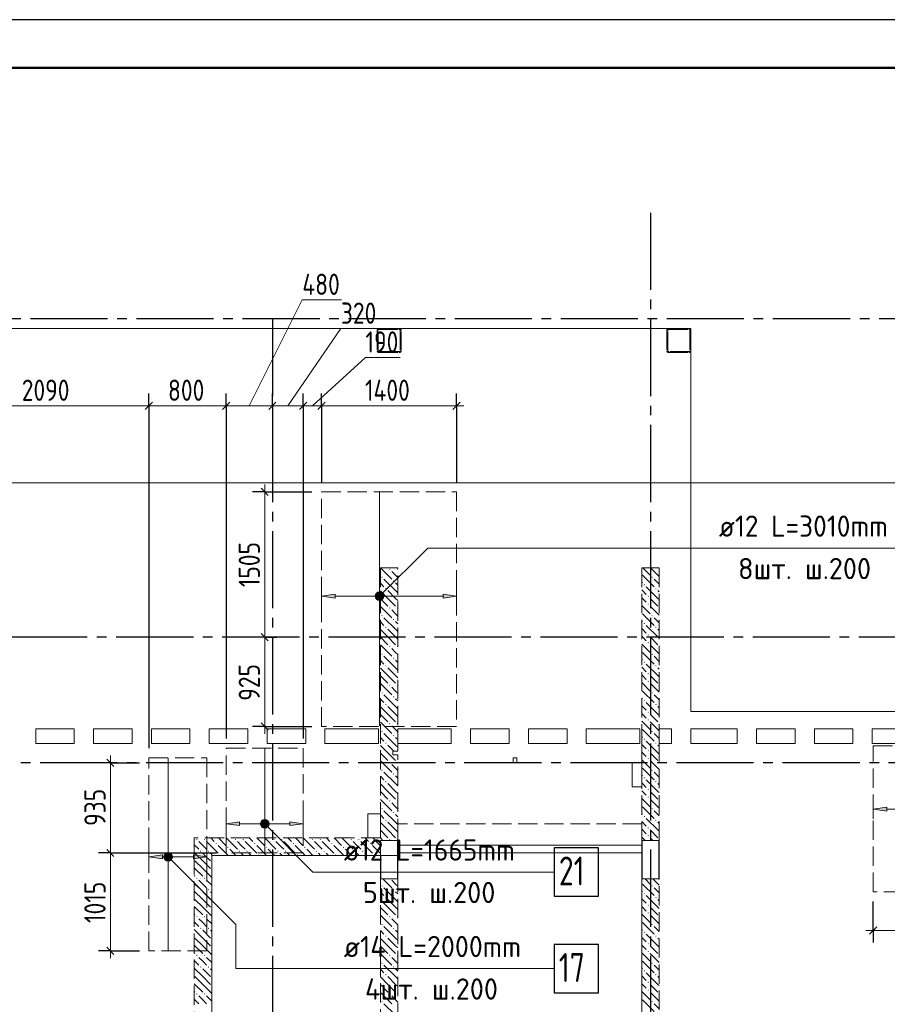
# Model space of a CAD drawing. Header units: millimetres. Extents: x 0 to 61017, y 0 to 42000.
# Tile 10 of 24: x 15099 to 24096, y 31796 to 42000. Entities that reach past the tile are written whole.
import ezdxf

# ---------------------------------------------------------------- set-up
doc = ezdxf.new("R2010")
doc.units = ezdxf.units.MM
doc.linetypes.add('______2', pattern=[270, 200, -70])
doc.linetypes.add('______5', pattern=[1100, 800, -100, 100, -100])
for name, color, linetype, lineweight in [('Standard', 7, 'Continuous', 25), ('ДОП Верх по У', 7, 'Continuous', 25), ('ЖБ Балка Вышележаща', 7, 'Continuous', 25), ('Макрос окна_ макрос двери', 7, 'Continuous', 18), ('Оси', 40, '______5', 18), ('Позиционная метка номер позиции', 7, 'Continuous', 13), ('Примечания', 7, 'Continuous', 25)]:
    doc.layers.add(name, color=color, linetype=linetype, lineweight=lineweight)
for name, color, linetype, lineweight, true_color in [('ЖБ Балка Нижележащая', 7, '______2', 25, 0x8c8cff), ('ЖБ Перекрытие верхний уровень', 7, 'Continuous', 25, 0xe0e0ff), ('ЖБ Стена верхний уровень', 7, 'Continuous', 25, 0x006e00)]:
    doc.layers.add(name, color=color, linetype=linetype, lineweight=lineweight, true_color=true_color)
doc.styles.add('GOST 2.304-81', font='txt')
doc.styles.add('ISOCPEUR', font='txt')

msp = doc.modelspace()

# ---------------------------------------------------------------- hatches: boundary and pattern name
at = {"layer": 'ДОП Верх по У', "linetype": 'Continuous', "lineweight": 13, "transparency": 33554687}
for points in [[(18370, 36005), (18230, 36025), (18370, 36045)], [(24090, 33799), (23950, 33819), (24090, 33839)], [(17380, 33648), (17240, 33667), (17380, 33688)], [(16580, 33305), (16440, 33325), (16580, 33345)]]:
    msp.add_hatch(color=7, dxfattribs=at).paths.add_polyline_path(points, flags=16)
for points in [[(18798, 36006), (18798, 36044), (18792, 36025)], [(18798, 36044), (18811, 35993), (18811, 36057)], [(18798, 36044), (18798, 36006), (18811, 35993)], [(18811, 36057), (18830, 35988), (18830, 36062)], [(18811, 36057), (18811, 35993), (18830, 35988)], [(18830, 36062), (18830, 35988), (18849, 35993)], [(18830, 36062), (18849, 35993), (18849, 36057)], [(18849, 36057), (18849, 35993), (18862, 36006)], [(18849, 36057), (18862, 36006), (18862, 36044)], [(18862, 36044), (18862, 36006), (18867, 36025)], [(19490, 36005), (19630, 36025), (19490, 36045)], [(17608, 33649), (17608, 33686), (17602, 33667)], [(17608, 33686), (17621, 33635), (17621, 33700)], [(17608, 33686), (17608, 33649), (17621, 33635)], [(17621, 33700), (17640, 33630), (17640, 33705)], [(17621, 33700), (17621, 33635), (17640, 33630)], [(17640, 33705), (17640, 33630), (17659, 33635)], [(17640, 33705), (17659, 33635), (17659, 33700)], [(17659, 33700), (17659, 33635), (17672, 33649)], [(17659, 33700), (17672, 33649), (17672, 33686)], [(17672, 33686), (17672, 33649), (17677, 33667)], [(17900, 33648), (18040, 33667), (17900, 33688)], [(16608, 33306), (16608, 33344), (16602, 33325)], [(16608, 33344), (16621, 33293), (16621, 33357)], [(16608, 33344), (16608, 33306), (16621, 33293)], [(16621, 33357), (16640, 33288), (16640, 33362)], [(16621, 33357), (16621, 33293), (16640, 33288)], [(16640, 33362), (16640, 33288), (16659, 33293)], [(16640, 33362), (16659, 33293), (16659, 33357)], [(16659, 33357), (16659, 33293), (16672, 33306)], [(16659, 33357), (16672, 33306), (16672, 33344)], [(16672, 33344), (16672, 33306), (16677, 33325)], [(16900, 33305), (17040, 33325), (16900, 33345)]]:
    msp.add_hatch(color=7, dxfattribs=at).paths.add_polyline_path(points)
at = {"layer": 'ЖБ Стена верхний уровень', "linetype": 'Continuous', "lineweight": 18, "transparency": 33554687}
for points in [[(18810, 38743), (18815, 38748), (18815, 38739)], [(21810, 38703), (21817, 38710), (21820, 38707), (21820, 38700), (21817, 38697)], [(19050, 38583), (19055, 38588), (19055, 38579)], [(22050, 38623), (22057, 38630), (22060, 38627), (22060, 38620), (22057, 38617)], [(18850, 36223), (18857, 36230), (18863, 36223), (18857, 36217)], [(18930, 36303), (18937, 36310), (18943, 36303), (18937, 36297)], [(19010, 36303), (19017, 36310), (19020, 36307), (19020, 36300), (19017, 36297)], [(21650, 36223), (21657, 36230), (21663, 36223), (21657, 36217)], [(18970, 36183), (18977, 36190), (18983, 36183), (18977, 36177)], [(21570, 36143), (21577, 36150), (21583, 36143), (21577, 36137)], [(18890, 36103), (18897, 36110), (18903, 36103), (18897, 36097)], [(21610, 36023), (21617, 36030), (21623, 36023), (21617, 36017)], [(21690, 36103), (21697, 36110), (21703, 36103), (21697, 36097)], [(21610, 35943), (21617, 35950), (21623, 35943), (21617, 35937)], [(18850, 35823), (18857, 35830), (18863, 35823), (18857, 35817)], [(18930, 35903), (18937, 35910), (18943, 35903), (18937, 35897)], [(19010, 35903), (19017, 35910), (19020, 35907), (19020, 35900), (19017, 35897)], [(21650, 35823), (21657, 35830), (21663, 35823), (21657, 35817)], [(18970, 35783), (18977, 35790), (18983, 35783), (18977, 35777)], [(21570, 35743), (21577, 35750), (21583, 35743), (21577, 35737)], [(18890, 35703), (18897, 35710), (18903, 35703), (18897, 35697)], [(21610, 35623), (21617, 35630), (21623, 35623), (21617, 35617)], [(21690, 35703), (21697, 35710), (21703, 35703), (21697, 35697)], [(18930, 35503), (18937, 35510), (18943, 35503), (18937, 35497)], [(19010, 35503), (19017, 35510), (19020, 35507), (19020, 35500), (19017, 35497)], [(21610, 35543), (21617, 35550), (21623, 35543), (21617, 35537)], [(18850, 35423), (18857, 35430), (18863, 35423), (18857, 35417)], [(21650, 35423), (21657, 35430), (21663, 35423), (21657, 35417)], [(18890, 35303), (18897, 35310), (18903, 35303), (18897, 35297)], [(18970, 35383), (18977, 35390), (18983, 35383), (18977, 35377)], [(21570, 35343), (21577, 35350), (21583, 35343), (21577, 35337)], [(21690, 35303), (21697, 35310), (21703, 35303), (21697, 35297)], [(21610, 35223), (21617, 35230), (21623, 35223), (21617, 35217)], [(18930, 35103), (18937, 35110), (18943, 35103), (18937, 35097)], [(19010, 35103), (19017, 35110), (19020, 35107), (19020, 35100), (19017, 35097)], [(21610, 35143), (21617, 35150), (21623, 35143), (21617, 35137)], [(18850, 35023), (18857, 35030), (18863, 35023), (18857, 35017)], [(21650, 35023), (21657, 35030), (21663, 35023), (21657, 35017)], [(18890, 34903), (18897, 34910), (18903, 34903), (18897, 34897)], [(18970, 34983), (18977, 34990), (18983, 34983), (18977, 34977)], [(21570, 34943), (21577, 34950), (21583, 34943), (21577, 34937)], [(21690, 34903), (21697, 34910), (21703, 34903), (21697, 34897)], [(21610, 34823), (21617, 34830), (21623, 34823), (21617, 34817)], [(18930, 34703), (18937, 34710), (18943, 34703), (18937, 34697)], [(19010, 34703), (19017, 34710), (19020, 34707), (19020, 34700), (19017, 34697)], [(21610, 34743), (21617, 34750), (21623, 34743), (21617, 34737)], [(18850, 34623), (18857, 34630), (18863, 34623), (18857, 34617)], [(21650, 34623), (21657, 34630), (21663, 34623), (21657, 34617)], [(18890, 34503), (18897, 34510), (18903, 34503), (18897, 34497)], [(18970, 34583), (18977, 34590), (18983, 34583), (18977, 34577)], [(21570, 34543), (21577, 34550), (21583, 34543), (21577, 34537)], [(21690, 34503), (21697, 34510), (21703, 34503), (21700, 34500), (21694, 34500)], [(21700, 34500), (21697, 34497), (21694, 34500)], [(21610, 34423), (21617, 34430), (21623, 34423), (21617, 34417)], [(18930, 34303), (18937, 34310), (18943, 34303), (18937, 34297)], [(19010, 34303), (19017, 34310), (19020, 34307), (19020, 34300), (19017, 34297)], [(21610, 34343), (21617, 34350), (21623, 34343), (21617, 34337)], [(18850, 34223), (18857, 34230), (18863, 34223), (18857, 34217)], [(18970, 34183), (18977, 34190), (18983, 34183), (18977, 34177)], [(21650, 34223), (21657, 34230), (21663, 34223), (21657, 34217)], [(18890, 34103), (18897, 34110), (18903, 34103), (18897, 34097)], [(21570, 34143), (21577, 34150), (21583, 34143), (21577, 34137)], [(21690, 34103), (21697, 34110), (21703, 34103), (21697, 34097)], [(21610, 34023), (21617, 34030), (21623, 34023), (21617, 34017)], [(18930, 33903), (18937, 33910), (18943, 33903), (18937, 33897)], [(19010, 33903), (19017, 33910), (19020, 33907), (19020, 33900), (19017, 33897)], [(21610, 33943), (21617, 33950), (21623, 33943), (21617, 33937)], [(18850, 33823), (18857, 33830), (18863, 33823), (18857, 33817)], [(18970, 33783), (18977, 33790), (18983, 33783), (18977, 33777)], [(21650, 33823), (21657, 33830), (21663, 33823), (21657, 33817)], [(18890, 33703), (18897, 33710), (18903, 33703), (18897, 33697)], [(21570, 33743), (21577, 33750), (21583, 33743), (21577, 33737)], [(21690, 33703), (21697, 33710), (21703, 33703), (21697, 33697)], [(21610, 33623), (21617, 33630), (21623, 33623), (21617, 33617)], [(16930, 33503), (16937, 33510), (16943, 33503), (16937, 33497)], [(17010, 33503), (17017, 33510), (17023, 33503), (17017, 33497)], [(17130, 33463), (17137, 33470), (17143, 33463), (17137, 33457)], [(17330, 33503), (17337, 33510), (17343, 33503), (17337, 33497)], [(17410, 33503), (17417, 33510), (17423, 33503), (17417, 33497)], [(17530, 33463), (17537, 33470), (17543, 33463), (17537, 33457)], [(17730, 33503), (17737, 33510), (17743, 33503), (17737, 33497)], [(17810, 33503), (17817, 33510), (17823, 33503), (17817, 33497)], [(17930, 33463), (17937, 33470), (17943, 33463), (17937, 33457)], [(18130, 33503), (18137, 33510), (18143, 33503), (18137, 33497)], [(18210, 33503), (18217, 33510), (18223, 33503), (18217, 33497)], [(18330, 33463), (18337, 33470), (18343, 33463), (18337, 33457)], [(18530, 33503), (18537, 33510), (18543, 33503), (18537, 33497)], [(18610, 33503), (18617, 33510), (18623, 33503), (18617, 33497)], [(18730, 33463), (18737, 33470), (18743, 33463), (18737, 33457)], [(18930, 33503), (18937, 33510), (18943, 33503), (18937, 33497)], [(19010, 33503), (19017, 33510), (19020, 33507), (19020, 33500), (19017, 33497)], [(21610, 33543), (21617, 33550), (21623, 33543), (21617, 33537)], [(16970, 33383), (16977, 33390), (16983, 33383), (16977, 33377)], [(17050, 33383), (17057, 33390), (17063, 33383), (17057, 33377)], [(17250, 33423), (17257, 33430), (17263, 33423), (17257, 33417)], [(17370, 33383), (17377, 33390), (17383, 33383), (17377, 33377)], [(17450, 33383), (17457, 33390), (17463, 33383), (17457, 33377)], [(17650, 33423), (17657, 33430), (17663, 33423), (17657, 33417)], [(17770, 33383), (17777, 33390), (17783, 33383), (17777, 33377)], [(17850, 33383), (17857, 33390), (17863, 33383), (17857, 33377)], [(18050, 33423), (18057, 33430), (18063, 33423), (18057, 33417)], [(18170, 33383), (18177, 33390), (18183, 33383), (18177, 33377)], [(18250, 33383), (18257, 33390), (18263, 33383), (18257, 33377)], [(18450, 33423), (18457, 33430), (18463, 33423), (18457, 33417)], [(18570, 33383), (18577, 33390), (18583, 33383), (18577, 33377)], [(18650, 33383), (18657, 33390), (18663, 33383), (18657, 33377)], [(17170, 33343), (17177, 33350), (17183, 33343), (17180, 33340), (17174, 33340)], [(17570, 33343), (17577, 33350), (17583, 33343), (17580, 33340), (17574, 33340)], [(17970, 33343), (17977, 33350), (17983, 33343), (17980, 33340), (17974, 33340)], [(18370, 33343), (18377, 33350), (18383, 33343), (18380, 33340), (18374, 33340)], [(18770, 33343), (18777, 33350), (18783, 33343), (18780, 33340), (18774, 33340)], [(16930, 33103), (16937, 33110), (16943, 33103), (16937, 33097)], [(17010, 33103), (17017, 33110), (17023, 33103), (17017, 33097)], [(16970, 32983), (16977, 32990), (16983, 32983), (16977, 32977)], [(17050, 32983), (17057, 32990), (17063, 32983), (17057, 32977)], [(18850, 33023), (18857, 33030), (18863, 33023), (18857, 33017)], [(18970, 32983), (18977, 32990), (18983, 32983), (18977, 32977)], [(21650, 33023), (21657, 33030), (21663, 33023), (21657, 33017)], [(18890, 32903), (18897, 32910), (18903, 32903), (18897, 32897)], [(21570, 32943), (21577, 32950), (21583, 32943), (21577, 32937)], [(21690, 32903), (21697, 32910), (21703, 32903), (21697, 32897)], [(21610, 32823), (21617, 32830), (21623, 32823), (21617, 32817)], [(16930, 32703), (16937, 32710), (16943, 32703), (16937, 32697)], [(17010, 32703), (17017, 32710), (17023, 32703), (17017, 32697)], [(18930, 32703), (18937, 32710), (18943, 32703), (18937, 32697)], [(19010, 32703), (19017, 32710), (19020, 32707), (19020, 32700), (19017, 32697)], [(21610, 32743), (21617, 32750), (21623, 32743), (21617, 32737)], [(16970, 32583), (16977, 32590), (16983, 32583), (16977, 32577)], [(17050, 32583), (17057, 32590), (17063, 32583), (17057, 32577)], [(18850, 32623), (18857, 32630), (18863, 32623), (18857, 32617)], [(18970, 32583), (18977, 32590), (18983, 32583), (18977, 32577)], [(21570, 32543), (21577, 32550), (21583, 32543), (21577, 32537)], [(21650, 32623), (21657, 32630), (21663, 32623), (21657, 32617)], [(18890, 32503), (18897, 32510), (18903, 32503), (18897, 32497)], [(21690, 32503), (21697, 32510), (21703, 32503), (21697, 32497)], [(21610, 32423), (21617, 32430), (21623, 32423), (21617, 32417)], [(21610, 32343), (21617, 32350), (21623, 32343), (21617, 32337)], [(16930, 32303), (16937, 32310), (16943, 32303), (16937, 32297)], [(17010, 32303), (17017, 32310), (17023, 32303), (17017, 32297)], [(18930, 32303), (18937, 32310), (18943, 32303), (18937, 32297)], [(19010, 32303), (19017, 32310), (19020, 32307), (19020, 32300), (19017, 32297)], [(16970, 32183), (16977, 32190), (16983, 32183), (16977, 32177)], [(17050, 32183), (17057, 32190), (17063, 32183), (17057, 32177)], [(18850, 32223), (18857, 32230), (18863, 32223), (18857, 32217)], [(18970, 32183), (18977, 32190), (18983, 32183), (18977, 32177)], [(21570, 32143), (21577, 32150), (21583, 32143), (21577, 32137)], [(21650, 32223), (21657, 32230), (21663, 32223), (21657, 32217)], [(18890, 32103), (18897, 32110), (18903, 32103), (18897, 32097)], [(21690, 32103), (21697, 32110), (21703, 32103), (21697, 32097)], [(21610, 32023), (21617, 32030), (21623, 32023), (21617, 32017)], [(21610, 31943), (21617, 31950), (21623, 31943), (21617, 31937)], [(16930, 31903), (16937, 31910), (16943, 31903), (16937, 31897)], [(17010, 31903), (17017, 31910), (17023, 31903), (17017, 31897)], [(18930, 31903), (18937, 31910), (18943, 31903), (18937, 31897)], [(19010, 31903), (19017, 31910), (19020, 31907), (19020, 31900), (19017, 31897)], [(18850, 31823), (18857, 31830), (18863, 31823), (18857, 31817)], [(21650, 31823), (21657, 31830), (21663, 31823), (21657, 31817)]]:
    msp.add_hatch(color=7, dxfattribs=at).paths.add_polyline_path(points, flags=16)
at = {"layer": 'Позиционная метка номер позиции', "linetype": 'Continuous', "lineweight": 13, "transparency": 33554687}
for points in [[(18787, 36036), (18862, 35993), (18798, 36057)], [(18787, 36014), (18841, 35982), (18787, 36036)], [(18787, 36036), (18841, 35982), (18862, 35993)], [(18798, 36057), (18873, 36014), (18819, 36068)], [(18798, 36057), (18862, 35993), (18873, 36014)], [(18819, 36068), (18873, 36014), (18873, 36036)], [(18819, 36068), (18873, 36036), (18841, 36068)], [(18841, 36068), (18873, 36036), (18862, 36057)], [(18819, 35982), (18787, 36014), (18798, 35993)], [(18787, 36014), (18819, 35982), (18841, 35982)], [(17597, 33679), (17629, 33711), (17608, 33699)], [(17629, 33711), (17597, 33679), (17597, 33656)], [(17629, 33711), (17597, 33656), (17651, 33711)], [(17651, 33711), (17597, 33656), (17608, 33636)], [(17651, 33711), (17608, 33636), (17672, 33699)], [(17672, 33699), (17608, 33636), (17629, 33624)], [(17672, 33699), (17629, 33624), (17683, 33679)], [(17683, 33679), (17629, 33624), (17651, 33624)], [(17683, 33679), (17651, 33624), (17683, 33656)], [(17683, 33656), (17651, 33624), (17672, 33636)], [(16597, 33336), (16629, 33368), (16608, 33357)], [(16629, 33368), (16597, 33336), (16597, 33314)], [(16629, 33368), (16597, 33314), (16651, 33368)], [(16651, 33368), (16597, 33314), (16608, 33293)], [(16651, 33368), (16608, 33293), (16672, 33357)], [(16672, 33357), (16608, 33293), (16629, 33282)], [(16672, 33357), (16629, 33282), (16683, 33336)], [(16683, 33336), (16629, 33282), (16651, 33282)], [(16683, 33336), (16651, 33282), (16683, 33314)], [(16683, 33314), (16651, 33282), (16672, 33293)]]:
    msp.add_hatch(color=7, dxfattribs=at).paths.add_polyline_path(points)

# ---------------------------------------------------------------- linework, layer by layer
at = {"layer": 'Standard', "color": 7, "linetype": 'Continuous', "lineweight": 13, "transparency": 33554687}
for p, q in [((17480, 38000), (18030, 39098)), ((18030, 39098), (18437, 39098)), ((17880, 38000), (18430, 38799)), ((18430, 38799), (18821, 38799)), ((18135, 38000), (18685, 38500)), ((18685, 38500), (19045, 38500)), ((14350, 38000), (16440, 38000)), ((16440, 38000), (17240, 38000)), ((17240, 38000), (17720, 38000)), ((17720, 38000), (18040, 38000)), ((18040, 38000), (18230, 38000)), ((18230, 38000), (19630, 38000)), ((19630, 38000), (19705, 38000)), ((17640, 37107), (17640, 37182)), ((17640, 35600), (17640, 34675)), ((17640, 34675), (17640, 34600)), ((16040, 34300), (16040, 34375)), ((16040, 33365), (16040, 32350)), ((23950, 32561), (23875, 32561)), ((23950, 32561), (24940, 32561)), ((16040, 32350), (16040, 32275))]:
    msp.add_line(p, q, dxfattribs=at)
at = {"layer": 'Standard', "color": 251, "linetype": 'Continuous', "lineweight": -3, "true_color": 0x656565, "transparency": 33554687}
for p, q in [((16440, 38000), (16440, 38125)), ((17240, 38000), (17240, 38125)), ((17720, 38000), (17720, 38125)), ((18040, 38000), (18040, 38125)), ((18230, 38000), (18230, 38125)), ((19630, 38000), (19630, 38125)), ((16440, 38000), (16440, 37875)), ((16440, 38000), (16440, 34450)), ((17240, 38000), (17240, 37875)), ((17240, 38000), (17240, 34550)), ((17720, 38000), (17720, 37875)), ((17720, 38000), (17720, 37700)), ((18040, 38000), (18040, 37875)), ((18040, 38000), (18040, 34550)), ((18230, 38000), (18230, 37875)), ((18230, 38000), (18230, 37207)), ((19630, 38000), (19630, 37875)), ((19630, 38000), (19630, 37207)), ((17640, 37107), (17515, 37107)), ((17640, 37107), (17765, 37107)), ((17640, 37107), (18130, 37107)), ((17640, 35600), (17515, 35600)), ((17640, 35600), (17765, 35600)), ((17640, 35600), (17640, 35600)), ((17640, 34675), (17515, 34675)), ((17640, 34675), (17765, 34675)), ((17640, 34675), (18130, 34675)), ((16040, 34300), (15915, 34300)), ((16040, 34300), (16165, 34300)), ((16040, 34300), (16340, 34300)), ((16040, 33365), (15915, 33365)), ((16040, 33365), (16165, 33365)), ((16040, 33365), (17140, 33365)), ((23950, 32561), (23950, 32861)), ((23950, 32561), (23950, 32686)), ((23950, 32561), (23950, 32436)), ((16040, 32350), (15915, 32350)), ((16040, 32350), (16165, 32350)), ((16040, 32350), (16340, 32350))]:
    msp.add_line(p, q, dxfattribs=at)
at = {"layer": 'Standard', "color": 7, "linetype": 'Continuous', "lineweight": 25, "transparency": 33554687}
for p, q in [((16402, 37962), (16477, 38038)), ((17202, 37962), (17277, 38038)), ((17682, 37962), (17757, 38038)), ((18002, 37962), (18077, 38038)), ((18192, 37962), (18267, 38038)), ((19592, 37962), (19667, 38038)), ((17602, 37145), (17677, 37070)), ((17602, 35638), (17677, 35562)), ((17602, 34712), (17677, 34638)), ((16002, 34338), (16077, 34262)), ((16002, 33402), (16077, 33328)), ((23912, 32523), (23987, 32599)), ((16002, 32388), (16077, 32312))]:
    msp.add_line(p, q, dxfattribs=at)
at = {"layer": 'Standard', "color": 7, "linetype": 'Continuous', "lineweight": 13, "transparency": 33554687}
msp.add_lwpolyline([(0, 0), (59400, 0), (59400, 42000), (0, 42000), (0, 0)], close=True, dxfattribs=at)
for points in [[(0, 42000), (0, 0), (59400, 0), (59400, 42000), (0, 42000)], [(59400, 42000), (0, 42000), (0, 0), (59400, 0), (59400, 42000)], [(59400, 42000), (0, 42000), (0, 0), (59400, 0), (59400, 42000)], [(17640, 37107), (17640, 36015), (17640, 36015), (17640, 35600)], [(16040, 34300), (16040, 33543), (16040, 33543), (16040, 33365)]]:
    msp.add_lwpolyline(points, dxfattribs=at)
at = {"layer": 'Standard', "color": 7, "linetype": 'Continuous', "lineweight": 25, "transparency": 33554687}
msp.add_lwpolyline([(0, 42000), (0, 0), (59400, 0), (59400, 42000), (0, 42000)], dxfattribs=at)
at = {"layer": 'Standard', "color": 7, "linetype": 'Continuous', "lineweight": 50, "transparency": 33554687}
msp.add_lwpolyline([(2000, 41500), (58900, 41500), (58900, 500), (2000, 500), (2000, 41500)], close=True, dxfattribs=at)
at = {"layer": 'Standard', "color": 254, "linetype": 'Continuous', "lineweight": 18, "true_color": 0xc4c4ff, "transparency": 33554687}
msp.add_lwpolyline([(7300, 20432), (49180, 20432), (49180, 37201), (7300, 37201), (7300, 20432)], dxfattribs=at)
at = {"layer": 'ДОП Верх по У', "color": 7, "linetype": 'Continuous', "lineweight": 18, "transparency": 33554687}
for p, q in [((18830, 37101), (18830, 34681)), ((17640, 34444), (17640, 33371)), ((16640, 34343), (16640, 32357))]:
    msp.add_line(p, q, dxfattribs=at)
at = {"layer": 'ДОП Верх по У', "color": 7, "linetype": 'Continuous', "lineweight": 13, "transparency": 33554687}
for p, q in [((22330, 36525), (24372, 36525)), ((18440, 33167), (20482, 33167)), ((18440, 32167), (20548, 32167))]:
    msp.add_line(p, q, dxfattribs=at)
at = {"layer": 'ДОП Верх по У', "color": 251, "linetype": 'Continuous', "lineweight": 13, "true_color": 0x494949, "transparency": 33554687}
for p, q in [((18230, 36025), (18230, 36125)), ((19630, 36025), (19630, 36125)), ((18230, 36025), (18370, 36045)), ((18370, 36005), (18230, 36025)), ((18230, 36025), (18230, 35925)), ((18230, 36025), (18230, 36025)), ((18370, 36045), (18370, 36005)), ((18370, 36025), (18800, 36025)), ((18830, 36062), (18830, 36062)), ((18860, 36025), (19490, 36025)), ((19630, 36025), (19490, 36045)), ((19490, 36045), (19490, 36005)), ((19490, 36005), (19630, 36025)), ((19630, 36025), (19630, 35925)), ((19630, 36025), (19630, 36025)), ((18830, 35988), (18830, 35988)), ((23950, 33819), (23950, 33919)), ((23950, 33819), (24090, 33839)), ((24090, 33799), (23950, 33819)), ((23950, 33819), (23950, 33719)), ((23950, 33819), (23950, 33819)), ((24090, 33839), (24090, 33799)), ((24090, 33819), (24720, 33819)), ((17240, 33667), (17240, 33767)), ((17240, 33667), (17380, 33688)), ((17380, 33688), (17380, 33648)), ((17640, 33705), (17640, 33705)), ((18040, 33667), (17900, 33688)), ((17900, 33688), (17900, 33648)), ((18040, 33667), (18040, 33767)), ((17380, 33648), (17240, 33667)), ((17240, 33667), (17240, 33567)), ((17240, 33667), (17240, 33667)), ((17380, 33667), (17610, 33667)), ((17640, 33630), (17640, 33630)), ((17670, 33667), (17900, 33667)), ((17900, 33648), (18040, 33667)), ((18040, 33667), (18040, 33567)), ((18040, 33667), (18040, 33667)), ((16440, 33325), (16440, 33425)), ((17040, 33325), (17040, 33425)), ((16440, 33325), (16580, 33345)), ((16580, 33305), (16440, 33325)), ((16440, 33325), (16440, 33225)), ((16440, 33325), (16440, 33325)), ((16580, 33345), (16580, 33305)), ((16580, 33325), (16610, 33325)), ((16640, 33362), (16640, 33362)), ((16640, 33288), (16640, 33288)), ((16670, 33325), (16900, 33325)), ((17040, 33325), (16900, 33345)), ((16900, 33345), (16900, 33305)), ((16900, 33305), (17040, 33325)), ((17040, 33325), (17040, 33225)), ((17040, 33325), (17040, 33325))]:
    msp.add_line(p, q, dxfattribs=at)
at = {"layer": 'ДОП Верх по У', "color": 7, "linetype": 'Continuous', "lineweight": 25, "transparency": 33554687}
for points in [[(20640, 32917), (21100, 32917), (21100, 33417), (20640, 33417), (20640, 32917)], [(20640, 31917), (21100, 31917), (21100, 32417), (20640, 32417), (20640, 31917)]]:
    msp.add_lwpolyline(points, dxfattribs=at)
at = {"layer": 'ДОП Верх по У', "color": 251, "linetype": 'Continuous', "lineweight": 13, "true_color": 0x494949, "transparency": 33554687}
for centre in [(18830, 36025), (17640, 33667), (16640, 33325)]:
    msp.add_circle(centre, 37.5, dxfattribs=at)
at = {"layer": 'ЖБ Балка Вышележаща', "color": 7, "linetype": 'Continuous', "lineweight": 18, "transparency": 33554687}
for p, q in [((19020, 33445), (19020, 33365)), ((21550, 33365), (21550, 33445)), ((19020, 33365), (21550, 33365))]:
    msp.add_line(p, q, dxfattribs=at)
at = {"layer": 'ЖБ Балка Нижележащая', "color": 251, "linetype": '______2', "lineweight": 18, "true_color": 0x656565, "transparency": 33554687}
for p, q in [((21550, 33665), (19020, 33665)), ((19020, 33665), (19020, 33445)), ((21550, 33445), (21550, 33665))]:
    msp.add_line(p, q, dxfattribs=at)
at = {"layer": 'ЖБ Перекрытие верхний уровень', "color": 7, "linetype": 'Continuous', "lineweight": 18, "transparency": 33554687}
for p, q in [((22060, 38800), (13380, 38800)), ((22060, 34830), (22060, 38800)), ((28240, 34830), (22060, 34830)), ((15265, 34650), (15665, 34650)), ((15265, 34500), (15265, 34650)), ((15665, 34650), (15665, 34500)), ((15865, 34500), (15865, 34650)), ((15865, 34650), (16265, 34650)), ((16265, 34650), (16265, 34500)), ((16465, 34650), (16865, 34650)), ((16465, 34500), (16465, 34650)), ((16865, 34650), (16865, 34500)), ((17065, 34500), (17065, 34650)), ((17065, 34650), (17465, 34650)), ((17465, 34650), (17465, 34500)), ((17665, 34650), (18065, 34650)), ((17665, 34500), (17665, 34650)), ((18065, 34650), (18065, 34500)), ((18265, 34500), (18265, 34650)), ((18265, 34650), (18820, 34650)), ((18820, 34650), (18820, 34500)), ((19020, 34650), (19575, 34650)), ((19020, 34500), (19020, 34650)), ((19575, 34650), (19575, 34500)), ((19775, 34500), (19775, 34650)), ((19775, 34650), (20175, 34650)), ((20175, 34650), (20175, 34500)), ((20375, 34500), (20375, 34650)), ((20375, 34650), (20775, 34650)), ((20775, 34650), (20775, 34500)), ((20975, 34500), (20975, 34650)), ((20975, 34650), (21530, 34650)), ((21530, 34650), (21530, 34500)), ((21730, 34500), (21730, 34650)), ((21730, 34650), (21860, 34650)), ((21860, 34650), (21860, 34500)), ((22060, 34500), (22060, 34650)), ((22060, 34650), (22540, 34650)), ((22540, 34650), (22540, 34500)), ((22740, 34650), (23140, 34650)), ((22740, 34500), (22740, 34650)), ((23140, 34650), (23140, 34500)), ((23340, 34650), (23740, 34650)), ((23340, 34500), (23340, 34650)), ((23740, 34650), (23740, 34500)), ((23940, 34500), (23940, 34650)), ((23940, 34650), (24340, 34650)), ((15665, 34500), (15265, 34500)), ((16265, 34500), (15865, 34500)), ((16865, 34500), (16465, 34500)), ((17465, 34500), (17065, 34500)), ((18065, 34500), (17665, 34500)), ((18820, 34500), (18265, 34500)), ((19575, 34500), (19020, 34500)), ((20175, 34500), (19775, 34500)), ((20775, 34500), (20375, 34500)), ((21530, 34500), (20975, 34500)), ((21860, 34500), (21730, 34500)), ((22540, 34500), (22060, 34500)), ((23140, 34500), (22740, 34500)), ((23740, 34500), (23340, 34500)), ((24340, 34500), (23940, 34500)), ((20255, 34350), (20215, 34350)), ((20215, 34350), (20215, 34300)), ((20215, 34300), (20255, 34300)), ((20255, 34300), (20255, 34350)), ((21550, 34300), (21450, 34300)), ((21450, 34300), (21450, 34050)), ((21550, 34050), (21550, 34300)), ((21450, 34050), (21550, 34050)), ((18840, 33770), (18710, 33770)), ((18710, 33770), (18710, 33520)), ((18840, 33520), (18840, 33770)), ((18710, 33520), (18840, 33520)), ((19020, 33340), (19020, 33445)), ((19020, 33445), (21550, 33445)), ((21550, 33445), (21550, 29400)), ((17090, 28900), (17090, 33340)), ((17090, 33340), (19020, 33340))]:
    msp.add_line(p, q, dxfattribs=at)
at = {"layer": 'ЖБ Стена верхний уровень', "color": 251, "linetype": '______2', "lineweight": 13, "true_color": 0x656565, "transparency": 33554687}
for p, q in [((18806, 38787), (18805, 38783)), ((18805, 38783), (18805, 38780)), ((18805, 38780), (18805, 38570)), ((18808, 38790), (18806, 38787)), ((18810, 38793), (18808, 38790)), ((18812, 38795), (18810, 38793)), ((18815, 38797), (18812, 38795)), ((18818, 38799), (18815, 38797)), ((18815, 38782), (18816, 38783)), ((18815, 38780), (18815, 38782)), ((18815, 38570), (18815, 38780)), ((18816, 38785), (18817, 38786)), ((18816, 38783), (18816, 38785)), ((18817, 38786), (18819, 38788)), ((18822, 38800), (18818, 38799)), ((18819, 38788), (18820, 38789)), ((18820, 38789), (18822, 38789)), ((18825, 38800), (18822, 38800)), ((18822, 38789), (18823, 38790)), ((18823, 38790), (18825, 38790)), ((19035, 38800), (18825, 38800)), ((18825, 38790), (19035, 38790)), ((19038, 38800), (19035, 38800)), ((19035, 38790), (19037, 38790)), ((19037, 38790), (19038, 38789)), ((19042, 38799), (19038, 38800)), ((19038, 38789), (19040, 38789)), ((19040, 38789), (19041, 38788)), ((19041, 38788), (19043, 38786)), ((19045, 38797), (19042, 38799)), ((19043, 38786), (19044, 38785)), ((19044, 38785), (19044, 38783)), ((19044, 38783), (19045, 38782)), ((19048, 38795), (19045, 38797)), ((19045, 38782), (19045, 38780)), ((19045, 38780), (19045, 38570)), ((19050, 38793), (19048, 38795)), ((19052, 38790), (19050, 38793)), ((19054, 38787), (19052, 38790)), ((19055, 38783), (19054, 38787)), ((19055, 38780), (19055, 38783)), ((19055, 38570), (19055, 38780)), ((21811, 38787), (21810, 38783)), ((21810, 38783), (21810, 38780)), ((21810, 38780), (21810, 38570)), ((21813, 38790), (21811, 38787)), ((21815, 38793), (21813, 38790)), ((21817, 38795), (21815, 38793)), ((21820, 38797), (21817, 38795)), ((21823, 38799), (21820, 38797)), ((21820, 38782), (21821, 38783)), ((21820, 38780), (21820, 38782)), ((21820, 38570), (21820, 38780)), ((21821, 38785), (21822, 38786)), ((21821, 38783), (21821, 38785)), ((21822, 38786), (21824, 38788)), ((21827, 38800), (21823, 38799)), ((21824, 38788), (21825, 38789)), ((21825, 38789), (21827, 38789)), ((21830, 38800), (21827, 38800)), ((21827, 38789), (21828, 38790)), ((21828, 38790), (21830, 38790)), ((22040, 38800), (21830, 38800)), ((21830, 38790), (22040, 38790)), ((22043, 38800), (22040, 38800)), ((22040, 38790), (22042, 38790)), ((22042, 38790), (22043, 38789)), ((22047, 38799), (22043, 38800)), ((22043, 38789), (22045, 38789)), ((22045, 38789), (22046, 38788)), ((22046, 38788), (22048, 38786)), ((22050, 38797), (22047, 38799)), ((22048, 38786), (22049, 38785)), ((22049, 38785), (22049, 38783)), ((22049, 38783), (22050, 38782)), ((22053, 38795), (22050, 38797)), ((22050, 38782), (22050, 38780)), ((22050, 38780), (22050, 38570)), ((22055, 38793), (22053, 38795)), ((22057, 38790), (22055, 38793)), ((22059, 38787), (22057, 38790)), ((22060, 38783), (22059, 38787)), ((22060, 38780), (22060, 38783)), ((22060, 38570), (22060, 38780)), ((18805, 38570), (18805, 38567)), ((18815, 38568), (18815, 38570)), ((19045, 38570), (19045, 38568)), ((19055, 38567), (19055, 38570)), ((21810, 38570), (21810, 38567)), ((21820, 38568), (21820, 38570)), ((22050, 38570), (22050, 38568)), ((22060, 38567), (22060, 38570)), ((18805, 38567), (18806, 38563)), ((18806, 38563), (18808, 38560)), ((18808, 38560), (18810, 38557)), ((18810, 38557), (18812, 38555)), ((18812, 38555), (18815, 38553)), ((18816, 38567), (18815, 38568)), ((18815, 38553), (18818, 38551)), ((18816, 38565), (18816, 38567)), ((18817, 38564), (18816, 38565)), ((18819, 38562), (18817, 38564)), ((18818, 38551), (18822, 38550)), ((18820, 38561), (18819, 38562)), ((18822, 38561), (18820, 38561)), ((18823, 38560), (18822, 38561)), ((18822, 38550), (18825, 38550)), ((18825, 38560), (18823, 38560)), ((19035, 38560), (18825, 38560)), ((18825, 38550), (19035, 38550)), ((19037, 38560), (19035, 38560)), ((19035, 38550), (19038, 38550)), ((19038, 38561), (19037, 38560)), ((19040, 38561), (19038, 38561)), ((19038, 38550), (19042, 38551)), ((19041, 38562), (19040, 38561)), ((19043, 38564), (19041, 38562)), ((19042, 38551), (19045, 38553)), ((19044, 38565), (19043, 38564)), ((19045, 38568), (19044, 38567)), ((19044, 38567), (19044, 38565)), ((19045, 38553), (19048, 38555)), ((19048, 38555), (19050, 38557)), ((19050, 38557), (19052, 38560)), ((19052, 38560), (19054, 38563)), ((19054, 38563), (19055, 38567)), ((21810, 38567), (21811, 38563)), ((21811, 38563), (21813, 38560)), ((21813, 38560), (21815, 38557)), ((21815, 38557), (21817, 38555)), ((21817, 38555), (21820, 38553)), ((21821, 38567), (21820, 38568)), ((21820, 38553), (21823, 38551)), ((21821, 38565), (21821, 38567)), ((21822, 38564), (21821, 38565)), ((21824, 38562), (21822, 38564)), ((21823, 38551), (21827, 38550)), ((21825, 38561), (21824, 38562)), ((21827, 38561), (21825, 38561)), ((21828, 38560), (21827, 38561)), ((21827, 38550), (21830, 38550)), ((21830, 38560), (21828, 38560)), ((22040, 38560), (21830, 38560)), ((21830, 38550), (22040, 38550)), ((22042, 38560), (22040, 38560)), ((22040, 38550), (22043, 38550)), ((22043, 38561), (22042, 38560)), ((22045, 38561), (22043, 38561)), ((22043, 38550), (22047, 38551)), ((22046, 38562), (22045, 38561)), ((22048, 38564), (22046, 38562)), ((22047, 38551), (22050, 38553)), ((22049, 38565), (22048, 38564)), ((22050, 38568), (22049, 38567)), ((22049, 38567), (22049, 38565)), ((22050, 38553), (22053, 38555)), ((22053, 38555), (22055, 38557)), ((22055, 38557), (22057, 38560)), ((22057, 38560), (22059, 38563)), ((22059, 38563), (22060, 38567)), ((19020, 36320), (18840, 36320)), ((18840, 36320), (18840, 33520)), ((19020, 34420), (19020, 36320)), ((21730, 36320), (21550, 36320)), ((21550, 36320), (21550, 34500)), ((21730, 34500), (21730, 36320)), ((21550, 34500), (21550, 33495)), ((21730, 33495), (21730, 34500)), ((19020, 34420), (18970, 34420)), ((18970, 34420), (18970, 34380)), ((18970, 34380), (19020, 34380)), ((19020, 33520), (19020, 34380)), ((18840, 33520), (16910, 33520)), ((16910, 33520), (16910, 33340)), ((19020, 33495), (18840, 33495)), ((18840, 33495), (18840, 33480)), ((18840, 33480), (18840, 33340)), ((19020, 33495), (19020, 33520)), ((21730, 33495), (21550, 33495)), ((16910, 33340), (16910, 30802)), ((17090, 33340), (18840, 33340)), ((17090, 30802), (17090, 33340)), ((18840, 33095), (19020, 33095)), ((18840, 33095), (18840, 30800)), ((19020, 30800), (19020, 33095)), ((21550, 33095), (21730, 33095)), ((21550, 33095), (21550, 30660)), ((21730, 30660), (21730, 33095))]:
    msp.add_line(p, q, dxfattribs=at)
at = {"layer": 'ЖБ Стена верхний уровень', "color": 9, "linetype": 'Continuous', "lineweight": 18, "true_color": 0xc7c7c7, "transparency": 33554687}
for p, q in [((18840, 38800), (18850, 38790)), ((18920, 38800), (18930, 38790)), ((19000, 38800), (19010, 38790)), ((21812, 38788), (21820, 38780)), ((21970, 38790), (21960, 38800)), ((22040, 38800), (22060, 38780)), ((18805, 38675), (18815, 38665)), ((19045, 38755), (19055, 38745)), ((19045, 38675), (19055, 38665)), ((22050, 38710), (22060, 38700)), ((18805, 38595), (18815, 38585)), ((21820, 38620), (21810, 38630)), ((18840, 38560), (18850, 38550)), ((18930, 38550), (18920, 38560)), ((19000, 38560), (19010, 38550)), ((21880, 38560), (21890, 38550)), ((22040, 38560), (22048, 38552)), ((18840, 36320), (18957, 36203)), ((18997, 36243), (18957, 36283)), ((19020, 36220), (18997, 36243)), ((21557, 36243), (21677, 36123)), ((21560, 36320), (21637, 36243)), ((21640, 36320), (21730, 36230)), ((18840, 36160), (18877, 36123)), ((18997, 36083), (18877, 36203)), ((18997, 36163), (19020, 36140)), ((21550, 36170), (21557, 36163)), ((21717, 36003), (21597, 36123)), ((21730, 36150), (21677, 36203)), ((18917, 36003), (18840, 36080)), ((18917, 36083), (18997, 36003)), ((18997, 36083), (19020, 36060)), ((21550, 36090), (21597, 36043)), ((21717, 36083), (21730, 36070)), ((18840, 36000), (18917, 35923)), ((18840, 35920), (18957, 35803)), ((18917, 36003), (18997, 35923)), ((18997, 36003), (19020, 35980)), ((21557, 36003), (21550, 36010)), ((21550, 35930), (21637, 35843)), ((21597, 35963), (21557, 36003)), ((21637, 36003), (21717, 35923)), ((21637, 35923), (21730, 35830)), ((21717, 36003), (21730, 35990)), ((18997, 35843), (18957, 35883)), ((19020, 35820), (18997, 35843)), ((21557, 35843), (21677, 35723)), ((18840, 35760), (18877, 35723)), ((18997, 35683), (18877, 35803)), ((18997, 35763), (19020, 35740)), ((21550, 35770), (21557, 35763)), ((21717, 35603), (21597, 35723)), ((21730, 35750), (21677, 35803)), ((18917, 35603), (18840, 35680)), ((18917, 35683), (18997, 35603)), ((18997, 35683), (19020, 35660)), ((21550, 35690), (21597, 35643)), ((21717, 35683), (21730, 35670)), ((18840, 35600), (18917, 35523)), ((18840, 35520), (18957, 35403)), ((18917, 35603), (18997, 35523)), ((18997, 35603), (19020, 35580)), ((21557, 35603), (21550, 35610)), ((21550, 35530), (21637, 35443)), ((21597, 35563), (21557, 35603)), ((21637, 35603), (21717, 35523)), ((21637, 35523), (21730, 35430)), ((21717, 35603), (21730, 35590)), ((18997, 35443), (18957, 35483)), ((19020, 35420), (18997, 35443)), ((21557, 35443), (21677, 35323)), ((18840, 35360), (18877, 35323)), ((18997, 35283), (18877, 35403)), ((18997, 35363), (19020, 35340)), ((21550, 35370), (21557, 35363)), ((21717, 35203), (21597, 35323)), ((21730, 35350), (21677, 35403)), ((18917, 35203), (18840, 35280)), ((18917, 35283), (18997, 35203)), ((18917, 35203), (18997, 35123)), ((18997, 35283), (19020, 35260)), ((18997, 35203), (19020, 35180)), ((21550, 35290), (21597, 35243)), ((21557, 35203), (21550, 35210)), ((21597, 35163), (21557, 35203)), ((21637, 35203), (21717, 35123)), ((21717, 35283), (21730, 35270)), ((21717, 35203), (21730, 35190)), ((18840, 35200), (18917, 35123)), ((18840, 35120), (18957, 35003)), ((21550, 35130), (21637, 35043)), ((21637, 35123), (21730, 35030)), ((18997, 34883), (18877, 35003)), ((18997, 35043), (18957, 35083)), ((19020, 35020), (18997, 35043)), ((21557, 35043), (21677, 34923)), ((21730, 34950), (21677, 35003)), ((18840, 34960), (18877, 34923)), ((18997, 34963), (19020, 34940)), ((21550, 34970), (21557, 34963)), ((21717, 34803), (21597, 34923)), ((18917, 34803), (18840, 34880)), ((18840, 34800), (18917, 34723)), ((18917, 34883), (18997, 34803)), ((18917, 34803), (18997, 34723)), ((18997, 34883), (19020, 34860)), ((18997, 34803), (19020, 34780)), ((21550, 34890), (21597, 34843)), ((21557, 34803), (21550, 34810)), ((21597, 34763), (21557, 34803)), ((21637, 34803), (21717, 34723)), ((21717, 34883), (21730, 34870)), ((21717, 34803), (21730, 34790)), ((18840, 34720), (18957, 34603)), ((21550, 34730), (21637, 34643)), ((21637, 34723), (21730, 34630)), ((18997, 34483), (18877, 34603)), ((18997, 34643), (18957, 34683)), ((19020, 34620), (18997, 34643)), ((21557, 34643), (21677, 34523)), ((21730, 34550), (21677, 34603)), ((18840, 34560), (18877, 34523)), ((18997, 34563), (19020, 34540)), ((21550, 34570), (21557, 34563)), ((21550, 34490), (21597, 34443)), ((21620, 34500), (21597, 34523)), ((21717, 34403), (21620, 34500)), ((18917, 34403), (18840, 34480)), ((18840, 34400), (18917, 34323)), ((18917, 34483), (18980, 34420)), ((18917, 34403), (18997, 34323)), ((18997, 34483), (19020, 34460)), ((21557, 34403), (21550, 34410)), ((21597, 34363), (21557, 34403)), ((21637, 34403), (21717, 34323)), ((21717, 34483), (21730, 34470)), ((21717, 34403), (21730, 34390)), ((18840, 34320), (18957, 34203)), ((21550, 34330), (21637, 34243)), ((21637, 34323), (21730, 34230)), ((18997, 34083), (18877, 34203)), ((18997, 34243), (18957, 34283)), ((19020, 34220), (18997, 34243)), ((21557, 34243), (21677, 34123)), ((21730, 34150), (21677, 34203)), ((18840, 34160), (18877, 34123)), ((18917, 34003), (18840, 34080)), ((18917, 34083), (18997, 34003)), ((18997, 34163), (19020, 34140)), ((18997, 34083), (19020, 34060)), ((21550, 34170), (21557, 34163)), ((21550, 34090), (21597, 34043)), ((21717, 34003), (21597, 34123)), ((21717, 34083), (21730, 34070)), ((18840, 34000), (18917, 33923)), ((18917, 34003), (18997, 33923)), ((18997, 34003), (19020, 33980)), ((21557, 34003), (21550, 34010)), ((21597, 33963), (21557, 34003)), ((21637, 34003), (21717, 33923)), ((21717, 34003), (21730, 33990)), ((18840, 33920), (18957, 33803)), ((18997, 33843), (18957, 33883)), ((21550, 33930), (21637, 33843)), ((21637, 33923), (21730, 33830)), ((18997, 33683), (18877, 33803)), ((19020, 33820), (18997, 33843)), ((21557, 33843), (21677, 33723)), ((21730, 33750), (21677, 33803)), ((18840, 33760), (18877, 33723)), ((18917, 33603), (18840, 33680)), ((18917, 33683), (18997, 33603)), ((18997, 33763), (19020, 33740)), ((18997, 33683), (19020, 33660)), ((21550, 33770), (21557, 33763)), ((21550, 33690), (21597, 33643)), ((21717, 33603), (21597, 33723)), ((21717, 33683), (21730, 33670)), ((18840, 33600), (18917, 33523)), ((18917, 33603), (18997, 33523)), ((18997, 33603), (19020, 33580)), ((21557, 33603), (21550, 33610)), ((21597, 33563), (21557, 33603)), ((21637, 33603), (21717, 33523)), ((21717, 33603), (21730, 33590)), ((16997, 33443), (16957, 33483)), ((17037, 33483), (17157, 33363)), ((17080, 33520), (17117, 33483)), ((17160, 33520), (17237, 33443)), ((17240, 33520), (17357, 33403)), ((17397, 33443), (17357, 33483)), ((17437, 33483), (17557, 33363)), ((17480, 33520), (17517, 33483)), ((17560, 33520), (17637, 33443)), ((17640, 33520), (17757, 33403)), ((17797, 33443), (17757, 33483)), ((17837, 33483), (17957, 33363)), ((17880, 33520), (17917, 33483)), ((17960, 33520), (18037, 33443)), ((18040, 33520), (18157, 33403)), ((18197, 33443), (18157, 33483)), ((18237, 33483), (18357, 33363)), ((18280, 33520), (18317, 33483)), ((18360, 33520), (18437, 33443)), ((18440, 33520), (18557, 33403)), ((18597, 33443), (18557, 33483)), ((18637, 33483), (18757, 33363)), ((18680, 33520), (18717, 33483)), ((18760, 33520), (18837, 33443)), ((18840, 33520), (18840, 33520)), ((18840, 33520), (18865, 33495)), ((21550, 33530), (21585, 33495)), ((21637, 33523), (21665, 33495)), ((16910, 33450), (16957, 33403)), ((16940, 33340), (16910, 33370)), ((17037, 33403), (16997, 33443)), ((17157, 33443), (17260, 33340)), ((17340, 33340), (17277, 33403)), ((17437, 33403), (17397, 33443)), ((17557, 33443), (17660, 33340)), ((17740, 33340), (17677, 33403)), ((17837, 33403), (17797, 33443)), ((17957, 33443), (18060, 33340)), ((18140, 33340), (18077, 33403)), ((18237, 33403), (18197, 33443)), ((18357, 33443), (18460, 33340)), ((18540, 33340), (18477, 33403)), ((18637, 33403), (18597, 33443)), ((18757, 33443), (18840, 33360)), ((16917, 33283), (16997, 33203)), ((16997, 33283), (16940, 33340)), ((16997, 33363), (17020, 33340)), ((16997, 33283), (17077, 33203)), ((17020, 33340), (17077, 33283)), ((17077, 33363), (17100, 33340)), ((17397, 33363), (17420, 33340)), ((17477, 33363), (17500, 33340)), ((17797, 33363), (17820, 33340)), ((17877, 33363), (17900, 33340)), ((18197, 33363), (18220, 33340)), ((18277, 33363), (18300, 33340)), ((18597, 33363), (18620, 33340)), ((18677, 33363), (18700, 33340)), ((16917, 33203), (16910, 33210)), ((16917, 33203), (16997, 33123)), ((16997, 33203), (17090, 33110)), ((16910, 33130), (16917, 33123)), ((16997, 33043), (16957, 33083)), ((17037, 33083), (17090, 33030)), ((18865, 33095), (18957, 33003)), ((18997, 33043), (18957, 33083)), ((21585, 33095), (21637, 33043)), ((16910, 33050), (16957, 33003)), ((16997, 32883), (16910, 32970)), ((17037, 33003), (16997, 33043)), ((16997, 32963), (17077, 32883)), ((17077, 32963), (17090, 32950)), ((18840, 32960), (18877, 32923)), ((18997, 32883), (18877, 33003)), ((19020, 33020), (18997, 33043)), ((18997, 32963), (19020, 32940)), ((21550, 32970), (21557, 32963)), ((21557, 33043), (21677, 32923)), ((16917, 32883), (16997, 32803)), ((16997, 32883), (17077, 32803)), ((18917, 32803), (18840, 32880)), ((18917, 32883), (18997, 32803)), ((18997, 32883), (19020, 32860)), ((21550, 32890), (21597, 32843)), ((21717, 32803), (21597, 32923)), ((16917, 32803), (16910, 32810)), ((16917, 32803), (16997, 32723)), ((16997, 32803), (17090, 32710)), ((18840, 32800), (18917, 32723)), ((18917, 32803), (18997, 32723)), ((18997, 32803), (19020, 32780)), ((21557, 32803), (21550, 32810)), ((21597, 32763), (21557, 32803)), ((21637, 32803), (21717, 32723)), ((16910, 32730), (16917, 32723)), ((16997, 32643), (16957, 32683)), ((17037, 32683), (17090, 32630)), ((18840, 32720), (18957, 32603)), ((18997, 32643), (18957, 32683)), ((21550, 32730), (21637, 32643)), ((16910, 32650), (16957, 32603)), ((16997, 32483), (16910, 32570)), ((17037, 32603), (16997, 32643)), ((16997, 32563), (17077, 32483)), ((17077, 32563), (17090, 32550)), ((18840, 32560), (18877, 32523)), ((18997, 32483), (18877, 32603)), ((19020, 32620), (18997, 32643)), ((18997, 32563), (19020, 32540)), ((21550, 32570), (21557, 32563)), ((21557, 32643), (21677, 32523)), ((16917, 32483), (16997, 32403)), ((16997, 32483), (17077, 32403)), ((18917, 32403), (18840, 32480)), ((18917, 32483), (18997, 32403)), ((18997, 32483), (19020, 32460)), ((21550, 32490), (21597, 32443)), ((21717, 32403), (21597, 32523)), ((16917, 32403), (16910, 32410)), ((16917, 32403), (16997, 32323)), ((16997, 32403), (17090, 32310)), ((18840, 32400), (18917, 32323)), ((18917, 32403), (18997, 32323)), ((18997, 32403), (19020, 32380)), ((21557, 32403), (21550, 32410)), ((21597, 32363), (21557, 32403)), ((21637, 32403), (21717, 32323)), ((16910, 32330), (16917, 32323)), ((16910, 32250), (16957, 32203)), ((16997, 32243), (16957, 32283)), ((17037, 32283), (17090, 32230)), ((18840, 32320), (18957, 32203)), ((18997, 32243), (18957, 32283)), ((21550, 32330), (21637, 32243)), ((16997, 32083), (16910, 32170)), ((17037, 32203), (16997, 32243)), ((16997, 32163), (17077, 32083)), ((17077, 32163), (17090, 32150)), ((18840, 32160), (18877, 32123)), ((18997, 32083), (18877, 32203)), ((19020, 32220), (18997, 32243)), ((18997, 32163), (19020, 32140)), ((21550, 32170), (21557, 32163)), ((21557, 32243), (21677, 32123)), ((16917, 32083), (16997, 32003)), ((16997, 32083), (17077, 32003)), ((18917, 32003), (18840, 32080)), ((18917, 32083), (18997, 32003)), ((18997, 32083), (19020, 32060)), ((21550, 32090), (21597, 32043)), ((21717, 32003), (21597, 32123)), ((16917, 32003), (16910, 32010)), ((16917, 32003), (16997, 31923)), ((16997, 32003), (17090, 31910)), ((18840, 32000), (18917, 31923)), ((18917, 32003), (18997, 31923)), ((18997, 32003), (19020, 31980)), ((21557, 32003), (21550, 32010)), ((21597, 31963), (21557, 32003)), ((21637, 32003), (21717, 31923)), ((16910, 31930), (16917, 31923)), ((16910, 31850), (16957, 31803)), ((16997, 31843), (16957, 31883)), ((17037, 31803), (16997, 31843)), ((17037, 31883), (17090, 31830)), ((18840, 31920), (18957, 31803)), ((18997, 31843), (18957, 31883)), ((19020, 31820), (18997, 31843)), ((21550, 31930), (21637, 31843)), ((21557, 31843), (21677, 31723)), ((18997, 31683), (18877, 31803))]:
    msp.add_line(p, q, dxfattribs=at)
for points in [[(21665, 33095), (21730, 33030), (21730, 33030), (21730, 33030), (21730, 33030)], [(21730, 32950), (21730, 32950), (21730, 32950), (21730, 32950), (21677, 33003)], [(21717, 32883), (21730, 32870), (21730, 32870), (21730, 32870), (21730, 32870)], [(21717, 32803), (21730, 32790), (21730, 32790), (21730, 32790), (21730, 32790)], [(21637, 32723), (21730, 32630), (21730, 32630), (21730, 32630), (21730, 32630)], [(21730, 32550), (21730, 32550), (21730, 32550), (21730, 32550), (21677, 32603)], [(21717, 32483), (21730, 32470), (21730, 32470), (21730, 32470), (21730, 32470)], [(21717, 32403), (21730, 32390), (21730, 32390), (21730, 32390), (21730, 32390)], [(21637, 32323), (21730, 32230), (21730, 32230), (21730, 32230), (21730, 32230)], [(21730, 32150), (21730, 32150), (21730, 32150), (21730, 32150), (21677, 32203)], [(21717, 32083), (21730, 32070), (21730, 32070), (21730, 32070), (21730, 32070)], [(21717, 32003), (21730, 31990), (21730, 31990), (21730, 31990), (21730, 31990)], [(21637, 31923), (21730, 31830), (21730, 31830), (21730, 31830), (21730, 31830)], [(21730, 31750), (21730, 31750), (21730, 31750), (21730, 31750), (21677, 31803)]]:
    msp.add_lwpolyline(points, dxfattribs=at)
at = {"layer": 'Макрос окна_ макрос двери', "color": 7, "linetype": 'Continuous', "lineweight": -3, "transparency": 33554687}
for p, q in [((19020, 33095), (19020, 33495)), ((21550, 33495), (21550, 33095)), ((21730, 33095), (21730, 33495)), ((18840, 33340), (18840, 33095))]:
    msp.add_line(p, q, dxfattribs=at)
at = {"layer": 'Оси', "color": 8, "linetype": '______5', "lineweight": -3, "transparency": 33554687}
for p, q in [((21640, 40000), (21640, 15970)), ((43510, 38900), (3600, 38900)), ((17720, 38900), (17720, 15970)), ((43300, 35600), (3600, 35600)), ((50210, 34300), (3600, 34300)), ((50210, 34300), (3600, 34300))]:
    msp.add_line(p, q, dxfattribs=at)
at = {"layer": 'Позиционная метка номер позиции', "color": 7, "linetype": 'Continuous', "lineweight": 13, "transparency": 33554687}
for p, q in [((18798, 36057), (18798, 36057)), ((18862, 36057), (18862, 36057)), ((18798, 35993), (18798, 35993)), ((18862, 35993), (18862, 35993)), ((17608, 33699), (17608, 33699)), ((17672, 33699), (17672, 33699)), ((17608, 33636), (17608, 33636)), ((17672, 33636), (17672, 33636)), ((16608, 33357), (16608, 33357)), ((16608, 33293), (16608, 33293)), ((16672, 33357), (16672, 33357)), ((16672, 33293), (16672, 33293))]:
    msp.add_line(p, q, dxfattribs=at)
for points in [[(18830, 36025), (19330, 36525), (24530, 36525)], [(17640, 33667), (18140, 33167), (20640, 33167)], [(16640, 33325), (17340, 32625), (17340, 32167), (20640, 32167)]]:
    msp.add_lwpolyline(points, dxfattribs=at)
for centre in [(18830, 36025), (17640, 33667), (16640, 33325)]:
    msp.add_circle(centre, 45, dxfattribs=at)
at = {"layer": 'Примечания', "color": 7, "linetype": '______2', "lineweight": 18, "transparency": 33554687}
for p, q in [((18230, 37107), (19630, 37107)), ((18230, 34675), (18230, 37107)), ((19630, 37107), (19630, 34675)), ((19630, 34675), (18230, 34675)), ((17240, 34450), (18040, 34450)), ((17240, 33365), (17240, 34450)), ((18040, 34450), (18040, 33365)), ((23950, 34475), (26150, 34475)), ((23950, 32961), (23950, 34475)), ((16440, 34350), (17040, 34350)), ((16440, 32350), (16440, 34350)), ((17040, 34350), (17040, 32350)), ((18040, 33365), (17240, 33365)), ((26150, 32961), (23950, 32961)), ((17040, 32350), (16440, 32350))]:
    msp.add_line(p, q, dxfattribs=at)

# ---------------------------------------------------------------- texts
at = {"layer": 'Standard', "color": 7, "linetype": 'Continuous', "lineweight": 25, "transparency": 33554687, "char_height": 220, "attachment_point": 7, "style": 'GOST 2.304-81'}
for s, insert, width in [('480', (18030, 39148), 531.97), ('320', (18430, 38849), 516.4), ('190', (18685, 38550), 485.09), ('2090', (15121, 38050), 672.62), ('800', (16637, 38050), 531.97), ('1400', (18680, 38050), 625.73)]:
    msp.add_mtext(s, dxfattribs=dict(at, insert=insert, width=width))
at = {"layer": 'Standard', "color": 7, "linetype": 'Continuous', "lineweight": 25, "transparency": 33554687, "char_height": 220, "attachment_point": 7, "rotation": 90, "style": 'GOST 2.304-81'}
for s, insert, width in [('1505', (17590, 36119), 594.59), ('925', (17590, 34942), 516.4), ('935', (15990, 33645), 500.82), ('1015', (15990, 32639), 563.28)]:
    msp.add_mtext(s, dxfattribs=dict(at, insert=insert, width=width))
at = {"layer": 'ДОП Верх по У', "color": 7, "linetype": 'Continuous', "lineweight": 13, "transparency": 33554687, "attachment_point": 7, "style": 'ISOCPEUR'}
for s, insert, char_height, width in [('\\W0.94;ø12 L=3010mm ', (22350, 36642), 220, 2104.38), ('\\W0.97;8шт. ш.200 ', (22548, 36202), 220, 1712.33), ('\\W0.94;ø12 L=1665mm ', (18460, 33285), 220, 2104.37), ('\\W0.75;21', (20690, 33028), 300, 472.29), ('\\W0.97;5шт. ш.200 ', (18658, 32845), 220, 1712.33), ('\\W0.96;ø14 L=2000mm ', (18460, 32285), 220, 2172.6), ('\\W0.75;17', (20690, 32028), 300, 472.29), ('\\W0.97;4шт. ш.200 ', (18680, 31845), 220, 1734.41)]:
    msp.add_mtext(s, dxfattribs=dict(at, insert=insert, char_height=char_height, width=width))

doc.saveas('drawing.dxf')
